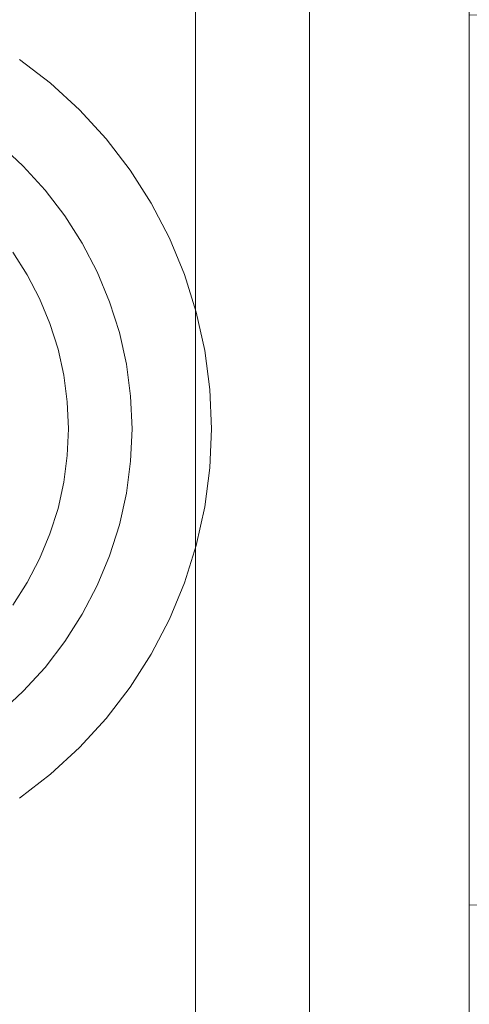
# Model space of a CAD drawing. Header units: millimetres. Extents: x 1865 to 2161, y 1201 to 1385.
# Tile 38 of 40: x 2111 to 2125, y 1339 to 1370. Entities that reach past the tile are written whole.
import ezdxf

# ---------------------------------------------------------------- set-up
doc = ezdxf.new("R2010")
doc.units = ezdxf.units.MM
doc.header["$LTSCALE"] = 25.4
doc.layers.add('Lighting-Moving Light', color=7, linetype='Continuous', lineweight=5)

# ---------------------------------------------------------------- blocks, each defined once
blk = doc.blocks.new('Group-1')
at = {"layer": 'Lighting-Moving Light', "color": 7, "linetype": 'Continuous', "lineweight": 5, "transparency": 33554687}
for points, invisible_edges in [([(112, -92, -99.966), (103.5, -83.5, -108.466), (103.5, 83.5, -108.466), (112, 92, -99.966)], 8), ([(112, 92, -99.965), (112, -92, -99.965), (112, -92, -99.966)], 8), ([(112, 92, -99.966), (112, 92, -99.965), (112, -92, -99.966)], 10), ([(112, 92, -99.965), (112, 76.845, -77.387), (112, 49.211, -77.387)], 9), ([(112, 49.211, -77.387), (112, -49.211, -47.544), (112, -49.211, -77.387), (112, 92, -99.965)], 13), ([(112, 92, -21.465), (112, -92, -21.465), (112, 49.211, -47.544), (112, 76.845, -47.544)], 10), ([(112, -49.211, -77.387), (112, -76.845, -77.387), (112, -92, -99.965), (112, 92, -99.965)], 10), ([(118.833, 49.092, -77.387), (112, 49.211, -77.387), (112, 76.845, -77.387), (116.522, 76.805, -77.387)], 8), ([(116.522, 76.805, -47.544), (112, 76.845, -47.544), (112, 49.211, -47.544), (118.833, 49.092, -47.544)], 8), ([(98.03, 75.468, -16.465), (98.999, 74.725, -16.465), (99.899, 73.899, -16.465), (90, 64, -16.465)], 12), ([(98.999, 74.725, -16.465), (98.03, 75.468, -16.465), (96.612, 73.444, -1.637), (97.41, 72.831, -1.637)], 10), ([(99.899, 73.899, -16.465), (98.999, 74.725, -16.465), (97.41, 72.831, -1.637), (98.152, 72.152, -1.637)], 10), ([(99.899, 73.899, -16.465), (100.725, 72.999, -16.465), (101.468, 72.03, -16.465), (90, 64, -16.465)], 12), ([(100.725, 72.999, -16.465), (99.899, 73.899, -16.465), (98.152, 72.152, -1.637), (98.831, 71.41, -1.637)], 10), ([(97.32, 72.723, -1.162), (98.052, 72.052, -1.162), (98.095, 72.095, -1.316), (97.358, 72.769, -1.316)], 15), ([(97.358, 72.769, -1.316), (98.095, 72.095, -1.316), (98.128, 72.128, -1.475), (97.389, 72.805, -1.475)], 15), ([(97.389, 72.805, -1.475), (98.128, 72.128, -1.475), (98.152, 72.152, -1.637), (97.41, 72.831, -1.637)], 11), ([(101.468, 72.03, -16.465), (100.725, 72.999, -16.465), (98.831, 71.41, -1.637), (99.444, 70.612, -1.637)], 10), ([(97.273, 72.668, -1.014), (98.001, 72.001, -1.014), (98.052, 72.052, -1.162), (97.32, 72.723, -1.162)], 15), ([(98.128, 72.128, -1.475), (98.805, 71.389, -1.475), (98.831, 71.41, -1.637), (98.152, 72.152, -1.637)], 11), ([(101.468, 72.03, -16.465), (102.124, 71, -16.465), (102.688, 69.917, -16.465), (90, 64, -16.465)], 12), ([(97.798, 71.798, -0.611), (98.447, 71.088, -0.611), (98.529, 71.157, -0.737), (97.873, 71.873, -0.737)], 15), ([(97.873, 71.873, -0.737), (98.529, 71.157, -0.737), (98.603, 71.219, -0.872), (97.941, 71.941, -0.872)], 15), ([(97.941, 71.941, -0.872), (98.603, 71.219, -0.872), (98.668, 71.273, -1.014), (98.001, 72.001, -1.014)], 15), ([(98.001, 72.001, -1.014), (98.668, 71.273, -1.014), (98.723, 71.32, -1.162), (98.052, 72.052, -1.162)], 15), ([(98.052, 72.052, -1.162), (98.723, 71.32, -1.162), (98.769, 71.358, -1.316), (98.095, 72.095, -1.316)], 15), ([(98.095, 72.095, -1.316), (98.769, 71.358, -1.316), (98.805, 71.389, -1.475), (98.128, 72.128, -1.475)], 15), ([(102.124, 71, -16.465), (101.468, 72.03, -16.465), (99.444, 70.612, -1.637), (99.984, 69.764, -1.637)], 10), ([(97.531, 71.531, -0.291), (98.158, 70.846, -0.291), (98.261, 70.932, -0.387), (97.626, 71.626, -0.387)], 15), ([(97.626, 71.626, -0.387), (98.261, 70.932, -0.387), (98.358, 71.013, -0.494), (97.715, 71.715, -0.494)], 15), ([(97.715, 71.715, -0.494), (98.358, 71.013, -0.494), (98.447, 71.088, -0.611), (97.798, 71.798, -0.611)], 15), ([(97.325, 71.325, -0.134), (97.936, 70.659, -0.134), (98.049, 70.754, -0.206), (97.43, 71.43, -0.206)], 15), ([(97.43, 71.43, -0.206), (98.049, 70.754, -0.206), (98.158, 70.846, -0.291), (97.531, 71.531, -0.291)], 15), ([(98.603, 71.219, -0.872), (99.199, 70.441, -0.872), (99.269, 70.49, -1.014), (98.668, 71.273, -1.014)], 15), ([(98.668, 71.273, -1.014), (99.269, 70.49, -1.014), (99.328, 70.532, -1.162), (98.723, 71.32, -1.162)], 15), ([(98.723, 71.32, -1.162), (99.328, 70.532, -1.162), (99.377, 70.566, -1.316), (98.769, 71.358, -1.316)], 15), ([(98.769, 71.358, -1.316), (99.377, 70.566, -1.316), (99.416, 70.593, -1.475), (98.805, 71.389, -1.475)], 15), ([(98.805, 71.389, -1.475), (99.416, 70.593, -1.475), (99.444, 70.612, -1.637), (98.831, 71.41, -1.637)], 11), ([(98.158, 70.846, -0.291), (98.724, 70.108, -0.291), (98.834, 70.186, -0.387), (98.261, 70.932, -0.387)], 15), ([(98.261, 70.932, -0.387), (98.834, 70.186, -0.387), (98.937, 70.258, -0.494), (98.358, 71.013, -0.494)], 15), ([(98.358, 71.013, -0.494), (98.937, 70.258, -0.494), (99.033, 70.325, -0.611), (98.447, 71.088, -0.611)], 15), ([(98.447, 71.088, -0.611), (99.033, 70.325, -0.611), (99.121, 70.386, -0.737), (98.529, 71.157, -0.737)], 15), ([(98.529, 71.157, -0.737), (99.121, 70.386, -0.737), (99.199, 70.441, -0.872), (98.603, 71.219, -0.872)], 15), ([(102.688, 69.917, -16.465), (102.124, 71, -16.465), (99.984, 69.764, -1.637), (100.448, 68.872, -1.637)], 10), ([(97.818, 70.56, -0.074), (98.36, 69.853, -0.074), (98.486, 69.942, -0.134), (97.936, 70.659, -0.134)], 15), ([(97.936, 70.659, -0.134), (98.486, 69.942, -0.134), (98.607, 70.027, -0.206), (98.049, 70.754, -0.206)], 15), ([(98.049, 70.754, -0.206), (98.607, 70.027, -0.206), (98.724, 70.108, -0.291), (98.158, 70.846, -0.291)], 15), ([(97.447, 70.248, 0.028), (97.963, 69.576, 0.028), (98.097, 69.67, 0.007), (97.572, 70.354, 0.007)], 15), ([(97.572, 70.354, 0.007), (98.097, 69.67, 0.007), (98.23, 69.763, -0.027), (97.696, 70.458, -0.027)], 15), ([(97.696, 70.458, -0.027), (98.23, 69.763, -0.027), (98.36, 69.853, -0.074), (97.818, 70.56, -0.074)], 15), ([(98.937, 70.258, -0.494), (99.449, 69.455, -0.494), (99.55, 69.514, -0.611), (99.033, 70.325, -0.611)], 15), ([(99.033, 70.325, -0.611), (99.55, 69.514, -0.611), (99.642, 69.567, -0.737), (99.121, 70.386, -0.737)], 15), ([(99.121, 70.386, -0.737), (99.642, 69.567, -0.737), (99.726, 69.615, -0.872), (99.199, 70.441, -0.872)], 15), ([(99.199, 70.441, -0.872), (99.726, 69.615, -0.872), (99.799, 69.657, -1.014), (99.269, 70.49, -1.014)], 15), ([(99.269, 70.49, -1.014), (99.799, 69.657, -1.014), (99.862, 69.694, -1.162), (99.328, 70.532, -1.162)], 15), ([(99.328, 70.532, -1.162), (99.862, 69.694, -1.162), (99.914, 69.724, -1.316), (99.377, 70.566, -1.316)], 15), ([(99.377, 70.566, -1.316), (99.914, 69.724, -1.316), (99.955, 69.747, -1.475), (99.416, 70.593, -1.475)], 15), ([(99.416, 70.593, -1.475), (99.955, 69.747, -1.475), (99.984, 69.764, -1.637), (99.444, 70.612, -1.637)], 11), ([(98.486, 69.942, -0.134), (98.971, 69.18, -0.134), (99.1, 69.254, -0.206), (98.607, 70.027, -0.206)], 15), ([(98.607, 70.027, -0.206), (99.1, 69.254, -0.206), (99.223, 69.325, -0.291), (98.724, 70.108, -0.291)], 15), ([(98.724, 70.108, -0.291), (99.223, 69.325, -0.291), (99.339, 69.392, -0.387), (98.834, 70.186, -0.387)], 15), ([(98.834, 70.186, -0.387), (99.339, 69.392, -0.387), (99.449, 69.455, -0.494), (98.937, 70.258, -0.494)], 15), ([(102.688, 69.917, -16.465), (103.156, 68.788, -16.465), (103.523, 67.623, -16.465), (90, 64, -16.465)], 12), ([(98.097, 69.67, 0.007), (98.561, 68.942, 0.007), (98.701, 69.023, -0.027), (98.23, 69.763, -0.027)], 15), ([(98.23, 69.763, -0.027), (98.701, 69.023, -0.027), (98.838, 69.103, -0.074), (98.36, 69.853, -0.074)], 15), ([(98.36, 69.853, -0.074), (98.838, 69.103, -0.074), (98.971, 69.18, -0.134), (98.486, 69.942, -0.134)], 15), ([(99.862, 69.694, -1.162), (100.321, 68.813, -1.162), (100.375, 68.838, -1.316), (99.914, 69.724, -1.316)], 15), ([(99.914, 69.724, -1.316), (100.375, 68.838, -1.316), (100.418, 68.858, -1.475), (99.955, 69.747, -1.475)], 15), ([(99.955, 69.747, -1.475), (100.418, 68.858, -1.475), (100.448, 68.872, -1.637), (99.984, 69.764, -1.637)], 11), ([(103.156, 68.788, -16.465), (102.688, 69.917, -16.465), (100.448, 68.872, -1.637), (100.833, 67.943, -1.637)], 10), ([(98.66, 68.038, 0.035), (98.276, 68.778, 0.035), (97.828, 69.481, 0.035), (90, 64, 0.035)], 12), ([(97.828, 69.481, 0.035), (98.276, 68.778, 0.035), (98.419, 68.86, 0.028), (97.963, 69.576, 0.028)], 14), ([(97.963, 69.576, 0.028), (98.419, 68.86, 0.028), (98.561, 68.942, 0.007), (98.097, 69.67, 0.007)], 15), ([(99.339, 69.392, -0.387), (99.774, 68.558, -0.387), (99.888, 68.611, -0.494), (99.449, 69.455, -0.494)], 15), ([(99.449, 69.455, -0.494), (99.888, 68.611, -0.494), (99.994, 68.66, -0.611), (99.55, 69.514, -0.611)], 15), ([(99.55, 69.514, -0.611), (99.994, 68.66, -0.611), (100.091, 68.706, -0.737), (99.642, 69.567, -0.737)], 15), ([(99.642, 69.567, -0.737), (100.091, 68.706, -0.737), (100.178, 68.746, -0.872), (99.726, 69.615, -0.872)], 15), ([(99.726, 69.615, -0.872), (100.178, 68.746, -0.872), (100.255, 68.782, -1.014), (99.799, 69.657, -1.014)], 15), ([(99.799, 69.657, -1.014), (100.255, 68.782, -1.014), (100.321, 68.813, -1.162), (99.862, 69.694, -1.162)], 15), ([(98.701, 69.023, -0.027), (99.105, 68.246, -0.027), (99.249, 68.313, -0.074), (98.838, 69.103, -0.074)], 15), ([(98.838, 69.103, -0.074), (99.249, 68.313, -0.074), (99.389, 68.378, -0.134), (98.971, 69.18, -0.134)], 15), ([(98.971, 69.18, -0.134), (99.389, 68.378, -0.134), (99.523, 68.441, -0.206), (99.1, 69.254, -0.206)], 15), ([(99.1, 69.254, -0.206), (99.523, 68.441, -0.206), (99.652, 68.501, -0.291), (99.223, 69.325, -0.291)], 15), ([(99.223, 69.325, -0.291), (99.652, 68.501, -0.291), (99.774, 68.558, -0.387), (99.339, 69.392, -0.387)], 15), ([(98.276, 68.778, 0.035), (98.66, 68.038, 0.035), (98.81, 68.108, 0.028), (98.419, 68.86, 0.028)], 14), ([(98.419, 68.86, 0.028), (98.81, 68.108, 0.028), (98.959, 68.178, 0.007), (98.561, 68.942, 0.007)], 15), ([(98.561, 68.942, 0.007), (98.959, 68.178, 0.007), (99.105, 68.246, -0.027), (98.701, 69.023, -0.027)], 15), ([(100.255, 68.782, -1.014), (100.632, 67.87, -1.014), (100.701, 67.895, -1.162), (100.321, 68.813, -1.162)], 15), ([(100.321, 68.813, -1.162), (100.701, 67.895, -1.162), (100.757, 67.915, -1.316), (100.375, 68.838, -1.316)], 15), ([(100.375, 68.838, -1.316), (100.757, 67.915, -1.316), (100.801, 67.931, -1.475), (100.418, 68.858, -1.475)], 15), ([(100.418, 68.858, -1.475), (100.801, 67.931, -1.475), (100.833, 67.943, -1.637), (100.448, 68.872, -1.637)], 11), ([(103.523, 67.623, -16.465), (103.156, 68.788, -16.465), (100.833, 67.943, -1.637), (101.136, 66.984, -1.637)], 10), ([(99.523, 68.441, -0.206), (99.874, 67.594, -0.206), (100.008, 67.642, -0.291), (99.652, 68.501, -0.291)], 15), ([(99.652, 68.501, -0.291), (100.008, 67.642, -0.291), (100.134, 67.688, -0.387), (99.774, 68.558, -0.387)], 15), ([(99.774, 68.558, -0.387), (100.134, 67.688, -0.387), (100.252, 67.732, -0.494), (99.888, 68.611, -0.494)], 15), ([(99.888, 68.611, -0.494), (100.252, 67.732, -0.494), (100.362, 67.772, -0.611), (99.994, 68.66, -0.611)], 15), ([(99.994, 68.66, -0.611), (100.362, 67.772, -0.611), (100.463, 67.808, -0.737), (100.091, 68.706, -0.737)], 15), ([(100.091, 68.706, -0.737), (100.463, 67.808, -0.737), (100.553, 67.841, -0.872), (100.178, 68.746, -0.872)], 15), ([(100.178, 68.746, -0.872), (100.553, 67.841, -0.872), (100.632, 67.87, -1.014), (100.255, 68.782, -1.014)], 15), ([(98.81, 68.108, 0.028), (99.135, 67.325, 0.028), (99.289, 67.381, 0.007), (98.959, 68.178, 0.007)], 15), ([(98.959, 68.178, 0.007), (99.289, 67.381, 0.007), (99.441, 67.436, -0.027), (99.105, 68.246, -0.027)], 15), ([(99.105, 68.246, -0.027), (99.441, 67.436, -0.027), (99.59, 67.49, -0.074), (99.249, 68.313, -0.074)], 15), ([(99.249, 68.313, -0.074), (99.59, 67.49, -0.074), (99.735, 67.543, -0.134), (99.389, 68.378, -0.134)], 15), ([(99.389, 68.378, -0.134), (99.735, 67.543, -0.134), (99.874, 67.594, -0.206), (99.523, 68.441, -0.206)], 15), ([(99.23, 66.473, 0.035), (98.979, 67.268, 0.035), (98.66, 68.038, 0.035), (90, 64, 0.035)], 12), ([(98.66, 68.038, 0.035), (98.979, 67.268, 0.035), (99.135, 67.325, 0.028), (98.81, 68.108, 0.028)], 14), ([(100.553, 67.841, -0.872), (100.848, 66.907, -0.872), (100.929, 66.928, -1.014), (100.632, 67.87, -1.014)], 15), ([(100.632, 67.87, -1.014), (100.929, 66.928, -1.014), (100.999, 66.947, -1.162), (100.701, 67.895, -1.162)], 15), ([(100.701, 67.895, -1.162), (100.999, 66.947, -1.162), (101.057, 66.963, -1.316), (100.757, 67.915, -1.316)], 15), ([(100.757, 67.915, -1.316), (101.057, 66.963, -1.316), (101.103, 66.975, -1.475), (100.801, 67.931, -1.475)], 15), ([(100.801, 67.931, -1.475), (101.103, 66.975, -1.475), (101.136, 66.984, -1.637), (100.833, 67.943, -1.637)], 11), ([(103.523, 67.623, -16.465), (103.787, 66.431, -16.465), (103.947, 65.22, -16.465), (90, 64, -16.465)], 12), ([(99.735, 67.543, -0.134), (100.006, 66.681, -0.134), (100.15, 66.72, -0.206), (99.874, 67.594, -0.206)], 15), ([(99.874, 67.594, -0.206), (100.15, 66.72, -0.206), (100.287, 66.756, -0.291), (100.008, 67.642, -0.291)], 15), ([(100.008, 67.642, -0.291), (100.287, 66.756, -0.291), (100.417, 66.791, -0.387), (100.134, 67.688, -0.387)], 15), ([(100.134, 67.688, -0.387), (100.417, 66.791, -0.387), (100.539, 66.824, -0.494), (100.252, 67.732, -0.494)], 15), ([(100.252, 67.732, -0.494), (100.539, 66.824, -0.494), (100.652, 66.854, -0.611), (100.362, 67.772, -0.611)], 15), ([(100.362, 67.772, -0.611), (100.652, 66.854, -0.611), (100.755, 66.882, -0.737), (100.463, 67.808, -0.737)], 15), ([(100.463, 67.808, -0.737), (100.755, 66.882, -0.737), (100.848, 66.907, -0.872), (100.553, 67.841, -0.872)], 15), ([(103.787, 66.431, -16.465), (103.523, 67.623, -16.465), (101.136, 66.984, -1.637), (101.353, 66.002, -1.637)], 10), ([(98.979, 67.268, 0.035), (99.23, 66.473, 0.035), (99.39, 66.516, 0.028), (99.135, 67.325, 0.028)], 14), ([(99.135, 67.325, 0.028), (99.39, 66.516, 0.028), (99.548, 66.558, 0.007), (99.289, 67.381, 0.007)], 15), ([(99.289, 67.381, 0.007), (99.548, 66.558, 0.007), (99.704, 66.6, -0.027), (99.441, 67.436, -0.027)], 15), ([(99.441, 67.436, -0.027), (99.704, 66.6, -0.027), (99.857, 66.641, -0.074), (99.59, 67.49, -0.074)], 15), ([(99.59, 67.49, -0.074), (99.857, 66.641, -0.074), (100.006, 66.681, -0.134), (99.735, 67.543, -0.134)], 15), ([(100.999, 66.947, -1.162), (101.214, 65.977, -1.162), (101.274, 65.988, -1.316), (101.057, 66.963, -1.316)], 15), ([(101.057, 66.963, -1.316), (101.274, 65.988, -1.316), (101.32, 65.996, -1.475), (101.103, 66.975, -1.475)], 15), ([(101.103, 66.975, -1.475), (101.32, 65.996, -1.475), (101.353, 66.002, -1.637), (101.136, 66.984, -1.637)], 11), ([(99.857, 66.641, -0.074), (100.05, 65.772, -0.074), (100.202, 65.799, -0.134), (100.006, 66.681, -0.134)], 15), ([(100.006, 66.681, -0.134), (100.202, 65.799, -0.134), (100.348, 65.825, -0.206), (100.15, 66.72, -0.206)], 15), ([(100.15, 66.72, -0.206), (100.348, 65.825, -0.206), (100.488, 65.849, -0.291), (100.287, 66.756, -0.291)], 15), ([(100.287, 66.756, -0.291), (100.488, 65.849, -0.291), (100.62, 65.873, -0.387), (100.417, 66.791, -0.387)], 15), ([(100.417, 66.791, -0.387), (100.62, 65.873, -0.387), (100.745, 65.895, -0.494), (100.539, 66.824, -0.494)], 15), ([(100.539, 66.824, -0.494), (100.745, 65.895, -0.494), (100.86, 65.915, -0.611), (100.652, 66.854, -0.611)], 15), ([(100.652, 66.854, -0.611), (100.86, 65.915, -0.611), (100.965, 65.933, -0.737), (100.755, 66.882, -0.737)], 15), ([(100.755, 66.882, -0.737), (100.965, 65.933, -0.737), (101.06, 65.95, -0.872), (100.848, 66.907, -0.872)], 15), ([(100.848, 66.907, -0.872), (101.06, 65.95, -0.872), (101.143, 65.965, -1.014), (100.929, 66.928, -1.014)], 15), ([(100.929, 66.928, -1.014), (101.143, 65.965, -1.014), (101.214, 65.977, -1.162), (100.999, 66.947, -1.162)], 15), ([(90, 64, 0.035), (99.519, 64.833, 0.035), (99.411, 65.659, 0.035), (99.23, 66.473, 0.035)], 9), ([(99.23, 66.473, 0.035), (99.411, 65.659, 0.035), (99.573, 65.688, 0.028), (99.39, 66.516, 0.028)], 14), ([(99.39, 66.516, 0.028), (99.573, 65.688, 0.028), (99.735, 65.717, 0.007), (99.548, 66.558, 0.007)], 15), ([(99.548, 66.558, 0.007), (99.735, 65.717, 0.007), (99.894, 65.745, -0.027), (99.704, 66.6, -0.027)], 15), ([(99.704, 66.6, -0.027), (99.894, 65.745, -0.027), (100.05, 65.772, -0.074), (99.857, 66.641, -0.074)], 15), ([(103.947, 65.22, -16.465), (103.787, 66.431, -16.465), (101.353, 66.002, -1.637), (101.485, 65.005, -1.637)], 10), ([(99.735, 65.717, 0.007), (99.847, 64.862, 0.007), (100.009, 64.876, -0.027), (99.894, 65.745, -0.027)], 15), ([(99.894, 65.745, -0.027), (100.009, 64.876, -0.027), (100.166, 64.889, -0.074), (100.05, 65.772, -0.074)], 15), ([(100.05, 65.772, -0.074), (100.166, 64.889, -0.074), (100.32, 64.903, -0.134), (100.202, 65.799, -0.134)], 15), ([(100.202, 65.799, -0.134), (100.32, 64.903, -0.134), (100.468, 64.916, -0.206), (100.348, 65.825, -0.206)], 15), ([(100.348, 65.825, -0.206), (100.468, 64.916, -0.206), (100.609, 64.928, -0.291), (100.488, 65.849, -0.291)], 15), ([(100.488, 65.849, -0.291), (100.609, 64.928, -0.291), (100.743, 64.94, -0.387), (100.62, 65.873, -0.387)], 15), ([(100.62, 65.873, -0.387), (100.743, 64.94, -0.387), (100.869, 64.951, -0.494), (100.745, 65.895, -0.494)], 15), ([(100.745, 65.895, -0.494), (100.869, 64.951, -0.494), (100.985, 64.961, -0.611), (100.86, 65.915, -0.611)], 15), ([(100.86, 65.915, -0.611), (100.985, 64.961, -0.611), (101.092, 64.97, -0.737), (100.965, 65.933, -0.737)], 15), ([(100.965, 65.933, -0.737), (101.092, 64.97, -0.737), (101.187, 64.979, -0.872), (101.06, 65.95, -0.872)], 15), ([(101.06, 65.95, -0.872), (101.187, 64.979, -0.872), (101.272, 64.986, -1.014), (101.143, 65.965, -1.014)], 15), ([(101.143, 65.965, -1.014), (101.272, 64.986, -1.014), (101.344, 64.992, -1.162), (101.214, 65.977, -1.162)], 15), ([(101.214, 65.977, -1.162), (101.344, 64.992, -1.162), (101.404, 64.998, -1.316), (101.274, 65.988, -1.316)], 15), ([(101.274, 65.988, -1.316), (101.404, 64.998, -1.316), (101.451, 65.002, -1.475), (101.32, 65.996, -1.475)], 15), ([(101.32, 65.996, -1.475), (101.451, 65.002, -1.475), (101.485, 65.005, -1.637), (101.353, 66.002, -1.637)], 11), ([(99.411, 65.659, 0.035), (99.519, 64.833, 0.035), (99.684, 64.847, 0.028), (99.573, 65.688, 0.028)], 14), ([(99.573, 65.688, 0.028), (99.684, 64.847, 0.028), (99.847, 64.862, 0.007), (99.735, 65.717, 0.007)], 15), ([(103.947, 65.22, -16.465), (104, 64, -16.465), (103.947, 62.78, -16.465), (90, 64, -16.465)], 12), ([(104, 64, -16.465), (103.947, 65.22, -16.465), (101.485, 65.005, -1.637), (101.529, 64, -1.637)], 10), ([(99.519, 63.167, 0.035), (99.556, 64, 0.035), (99.519, 64.833, 0.035), (90, 64, 0.035)], 12), ([(99.519, 64.833, 0.035), (99.556, 64, 0.035), (99.721, 64, 0.028), (99.684, 64.847, 0.028)], 14), ([(99.684, 64.847, 0.028), (99.721, 64, 0.028), (99.885, 64, 0.007), (99.847, 64.862, 0.007)], 15), ([(99.847, 64.862, 0.007), (99.885, 64, 0.007), (100.047, 64, -0.027), (100.009, 64.876, -0.027)], 15), ([(100.009, 64.876, -0.027), (100.047, 64, -0.027), (100.205, 64, -0.074), (100.166, 64.889, -0.074)], 15), ([(100.166, 64.889, -0.074), (100.205, 64, -0.074), (100.359, 64, -0.134), (100.32, 64.903, -0.134)], 15), ([(100.32, 64.903, -0.134), (100.359, 64, -0.134), (100.508, 64, -0.206), (100.468, 64.916, -0.206)], 15), ([(100.468, 64.916, -0.206), (100.508, 64, -0.206), (100.65, 64, -0.291), (100.609, 64.928, -0.291)], 15), ([(100.609, 64.928, -0.291), (100.65, 64, -0.291), (100.784, 64, -0.387), (100.743, 64.94, -0.387)], 15), ([(100.743, 64.94, -0.387), (100.784, 64, -0.387), (100.91, 64, -0.494), (100.869, 64.951, -0.494)], 15), ([(100.869, 64.951, -0.494), (100.91, 64, -0.494), (101.027, 64, -0.611), (100.985, 64.961, -0.611)], 15), ([(100.985, 64.961, -0.611), (101.027, 64, -0.611), (101.134, 64, -0.737), (101.092, 64.97, -0.737)], 15), ([(101.092, 64.97, -0.737), (101.134, 64, -0.737), (101.23, 64, -0.872), (101.187, 64.979, -0.872)], 15), ([(101.187, 64.979, -0.872), (101.23, 64, -0.872), (101.315, 64, -1.014), (101.272, 64.986, -1.014)], 15), ([(101.272, 64.986, -1.014), (101.315, 64, -1.014), (101.387, 64, -1.162), (101.344, 64.992, -1.162)], 15), ([(101.344, 64.992, -1.162), (101.387, 64, -1.162), (101.447, 64, -1.316), (101.404, 64.998, -1.316)], 15), ([(101.404, 64.998, -1.316), (101.447, 64, -1.316), (101.495, 64, -1.475), (101.451, 65.002, -1.475)], 15), ([(101.451, 65.002, -1.475), (101.495, 64, -1.475), (101.529, 64, -1.637), (101.485, 65.005, -1.637)], 11), ([(97.828, 58.519, 0.035), (98.276, 59.222, 0.035), (98.66, 59.962, 0.035), (90, 64, 0.035)], 12), ([(98.66, 59.962, 0.035), (98.979, 60.732, 0.035), (99.23, 61.527, 0.035), (90, 64, 0.035)], 12), ([(99.23, 61.527, 0.035), (99.411, 62.341, 0.035), (99.519, 63.167, 0.035), (90, 64, 0.035)], 12), ([(90, 64, -16.465), (103.947, 62.78, -16.465), (103.787, 61.569, -16.465), (103.523, 60.377, -16.465)], 9), ([(103.523, 60.377, -16.465), (103.156, 59.212, -16.465), (102.688, 58.083, -16.465), (90, 64, -16.465)], 12), ([(102.688, 58.083, -16.465), (102.124, 57, -16.465), (101.468, 55.97, -16.465), (90, 64, -16.465)], 12), ([(101.468, 55.97, -16.465), (100.725, 55.001, -16.465), (99.899, 54.101, -16.465), (90, 64, -16.465)], 12), ([(99.899, 54.101, -16.465), (98.999, 53.275, -16.465), (98.03, 52.532, -16.465), (90, 64, -16.465)], 12), ([(99.556, 64, 0.035), (99.519, 63.167, 0.035), (99.684, 63.153, 0.028), (99.721, 64, 0.028)], 14), ([(99.721, 64, 0.028), (99.684, 63.153, 0.028), (99.847, 63.138, 0.007), (99.885, 64, 0.007)], 15), ([(99.885, 64, 0.007), (99.847, 63.138, 0.007), (100.009, 63.124, -0.027), (100.047, 64, -0.027)], 15), ([(100.047, 64, -0.027), (100.009, 63.124, -0.027), (100.166, 63.111, -0.074), (100.205, 64, -0.074)], 15), ([(100.205, 64, -0.074), (100.166, 63.111, -0.074), (100.32, 63.097, -0.134), (100.359, 64, -0.134)], 15), ([(100.359, 64, -0.134), (100.32, 63.097, -0.134), (100.468, 63.084, -0.206), (100.508, 64, -0.206)], 15), ([(100.508, 64, -0.206), (100.468, 63.084, -0.206), (100.609, 63.072, -0.291), (100.65, 64, -0.291)], 15), ([(100.65, 64, -0.291), (100.609, 63.072, -0.291), (100.743, 63.06, -0.387), (100.784, 64, -0.387)], 15), ([(100.784, 64, -0.387), (100.743, 63.06, -0.387), (100.869, 63.049, -0.494), (100.91, 64, -0.494)], 15), ([(100.91, 64, -0.494), (100.869, 63.049, -0.494), (100.985, 63.039, -0.611), (101.027, 64, -0.611)], 15), ([(101.027, 64, -0.611), (100.985, 63.039, -0.611), (101.092, 63.03, -0.737), (101.134, 64, -0.737)], 15), ([(101.134, 64, -0.737), (101.092, 63.03, -0.737), (101.187, 63.021, -0.872), (101.23, 64, -0.872)], 15), ([(101.23, 64, -0.872), (101.187, 63.021, -0.872), (101.272, 63.014, -1.014), (101.315, 64, -1.014)], 15), ([(101.315, 64, -1.014), (101.272, 63.014, -1.014), (101.344, 63.008, -1.162), (101.387, 64, -1.162)], 15), ([(101.387, 64, -1.162), (101.344, 63.008, -1.162), (101.404, 63.002, -1.316), (101.447, 64, -1.316)], 15), ([(101.447, 64, -1.316), (101.404, 63.002, -1.316), (101.451, 62.998, -1.475), (101.495, 64, -1.475)], 15), ([(101.495, 64, -1.475), (101.451, 62.998, -1.475), (101.485, 62.995, -1.637), (101.529, 64, -1.637)], 11), ([(103.947, 62.78, -16.465), (104, 64, -16.465), (101.529, 64, -1.637), (101.485, 62.995, -1.637)], 10), ([(99.519, 63.167, 0.035), (99.411, 62.341, 0.035), (99.573, 62.312, 0.028), (99.684, 63.153, 0.028)], 14), ([(99.684, 63.153, 0.028), (99.573, 62.312, 0.028), (99.735, 62.283, 0.007), (99.847, 63.138, 0.007)], 15), ([(99.847, 63.138, 0.007), (99.735, 62.283, 0.007), (99.894, 62.255, -0.027), (100.009, 63.124, -0.027)], 15), ([(100.009, 63.124, -0.027), (99.894, 62.255, -0.027), (100.05, 62.228, -0.074), (100.166, 63.111, -0.074)], 15), ([(100.166, 63.111, -0.074), (100.05, 62.228, -0.074), (100.202, 62.201, -0.134), (100.32, 63.097, -0.134)], 15), ([(100.32, 63.097, -0.134), (100.202, 62.201, -0.134), (100.348, 62.175, -0.206), (100.468, 63.084, -0.206)], 15), ([(100.468, 63.084, -0.206), (100.348, 62.175, -0.206), (100.488, 62.151, -0.291), (100.609, 63.072, -0.291)], 15), ([(100.609, 63.072, -0.291), (100.488, 62.151, -0.291), (100.62, 62.127, -0.387), (100.743, 63.06, -0.387)], 15), ([(100.743, 63.06, -0.387), (100.62, 62.127, -0.387), (100.745, 62.105, -0.494), (100.869, 63.049, -0.494)], 15), ([(100.869, 63.049, -0.494), (100.745, 62.105, -0.494), (100.86, 62.085, -0.611), (100.985, 63.039, -0.611)], 15), ([(100.985, 63.039, -0.611), (100.86, 62.085, -0.611), (100.965, 62.067, -0.737), (101.092, 63.03, -0.737)], 15), ([(101.092, 63.03, -0.737), (100.965, 62.067, -0.737), (101.06, 62.05, -0.872), (101.187, 63.021, -0.872)], 15), ([(101.187, 63.021, -0.872), (101.06, 62.05, -0.872), (101.143, 62.035, -1.014), (101.272, 63.014, -1.014)], 15), ([(101.272, 63.014, -1.014), (101.143, 62.035, -1.014), (101.214, 62.023, -1.162), (101.344, 63.008, -1.162)], 15), ([(101.344, 63.008, -1.162), (101.214, 62.023, -1.162), (101.274, 62.012, -1.316), (101.404, 63.002, -1.316)], 15), ([(101.404, 63.002, -1.316), (101.274, 62.012, -1.316), (101.32, 62.004, -1.475), (101.451, 62.998, -1.475)], 15), ([(101.451, 62.998, -1.475), (101.32, 62.004, -1.475), (101.353, 61.998, -1.637), (101.485, 62.995, -1.637)], 11), ([(103.787, 61.569, -16.465), (103.947, 62.78, -16.465), (101.485, 62.995, -1.637), (101.353, 61.998, -1.637)], 10), ([(99.411, 62.341, 0.035), (99.23, 61.527, 0.035), (99.39, 61.484, 0.028), (99.573, 62.312, 0.028)], 14), ([(99.573, 62.312, 0.028), (99.39, 61.484, 0.028), (99.548, 61.442, 0.007), (99.735, 62.283, 0.007)], 15), ([(99.735, 62.283, 0.007), (99.548, 61.442, 0.007), (99.704, 61.4, -0.027), (99.894, 62.255, -0.027)], 15), ([(99.894, 62.255, -0.027), (99.704, 61.4, -0.027), (99.857, 61.359, -0.074), (100.05, 62.228, -0.074)], 15), ([(100.05, 62.228, -0.074), (99.857, 61.359, -0.074), (100.006, 61.319, -0.134), (100.202, 62.201, -0.134)], 15), ([(100.202, 62.201, -0.134), (100.006, 61.319, -0.134), (100.15, 61.28, -0.206), (100.348, 62.175, -0.206)], 15), ([(100.348, 62.175, -0.206), (100.15, 61.28, -0.206), (100.287, 61.244, -0.291), (100.488, 62.151, -0.291)], 15), ([(100.488, 62.151, -0.291), (100.287, 61.244, -0.291), (100.417, 61.209, -0.387), (100.62, 62.127, -0.387)], 15), ([(100.62, 62.127, -0.387), (100.417, 61.209, -0.387), (100.539, 61.176, -0.494), (100.745, 62.105, -0.494)], 15), ([(100.745, 62.105, -0.494), (100.539, 61.176, -0.494), (100.652, 61.146, -0.611), (100.86, 62.085, -0.611)], 15), ([(100.86, 62.085, -0.611), (100.652, 61.146, -0.611), (100.755, 61.118, -0.737), (100.965, 62.067, -0.737)], 15), ([(100.965, 62.067, -0.737), (100.755, 61.118, -0.737), (100.848, 61.093, -0.872), (101.06, 62.05, -0.872)], 15), ([(101.06, 62.05, -0.872), (100.848, 61.093, -0.872), (100.929, 61.072, -1.014), (101.143, 62.035, -1.014)], 15), ([(101.143, 62.035, -1.014), (100.929, 61.072, -1.014), (100.999, 61.053, -1.162), (101.214, 62.023, -1.162)], 15), ([(101.214, 62.023, -1.162), (100.999, 61.053, -1.162), (101.057, 61.037, -1.316), (101.274, 62.012, -1.316)], 15), ([(101.274, 62.012, -1.316), (101.057, 61.037, -1.316), (101.103, 61.025, -1.475), (101.32, 62.004, -1.475)], 15), ([(101.32, 62.004, -1.475), (101.103, 61.025, -1.475), (101.136, 61.016, -1.637), (101.353, 61.998, -1.637)], 11), ([(103.523, 60.377, -16.465), (103.787, 61.569, -16.465), (101.353, 61.998, -1.637), (101.136, 61.016, -1.637)], 10), ([(99.23, 61.527, 0.035), (98.979, 60.732, 0.035), (99.135, 60.675, 0.028), (99.39, 61.484, 0.028)], 14), ([(99.39, 61.484, 0.028), (99.135, 60.675, 0.028), (99.289, 60.619, 0.007), (99.548, 61.442, 0.007)], 15), ([(99.548, 61.442, 0.007), (99.289, 60.619, 0.007), (99.441, 60.564, -0.027), (99.704, 61.4, -0.027)], 15), ([(99.704, 61.4, -0.027), (99.441, 60.564, -0.027), (99.59, 60.51, -0.074), (99.857, 61.359, -0.074)], 15), ([(99.857, 61.359, -0.074), (99.59, 60.51, -0.074), (99.735, 60.457, -0.134), (100.006, 61.319, -0.134)], 15), ([(100.006, 61.319, -0.134), (99.735, 60.457, -0.134), (99.874, 60.406, -0.206), (100.15, 61.28, -0.206)], 15), ([(100.15, 61.28, -0.206), (99.874, 60.406, -0.206), (100.008, 60.358, -0.291), (100.287, 61.244, -0.291)], 15), ([(100.287, 61.244, -0.291), (100.008, 60.358, -0.291), (100.134, 60.312, -0.387), (100.417, 61.209, -0.387)], 15), ([(100.417, 61.209, -0.387), (100.134, 60.312, -0.387), (100.252, 60.268, -0.494), (100.539, 61.176, -0.494)], 15), ([(100.539, 61.176, -0.494), (100.252, 60.268, -0.494), (100.362, 60.228, -0.611), (100.652, 61.146, -0.611)], 15), ([(100.652, 61.146, -0.611), (100.362, 60.228, -0.611), (100.463, 60.192, -0.737), (100.755, 61.118, -0.737)], 15), ([(100.755, 61.118, -0.737), (100.463, 60.192, -0.737), (100.553, 60.159, -0.872), (100.848, 61.093, -0.872)], 15), ([(100.848, 61.093, -0.872), (100.553, 60.159, -0.872), (100.632, 60.13, -1.014), (100.929, 61.072, -1.014)], 15), ([(100.929, 61.072, -1.014), (100.632, 60.13, -1.014), (100.701, 60.105, -1.162), (100.999, 61.053, -1.162)], 15), ([(100.999, 61.053, -1.162), (100.701, 60.105, -1.162), (100.757, 60.085, -1.316), (101.057, 61.037, -1.316)], 15), ([(101.057, 61.037, -1.316), (100.757, 60.085, -1.316), (100.801, 60.069, -1.475), (101.103, 61.025, -1.475)], 15), ([(101.103, 61.025, -1.475), (100.801, 60.069, -1.475), (100.833, 60.057, -1.637), (101.136, 61.016, -1.637)], 11), ([(103.156, 59.212, -16.465), (103.523, 60.377, -16.465), (101.136, 61.016, -1.637), (100.833, 60.057, -1.637)], 10), ([(98.979, 60.732, 0.035), (98.66, 59.962, 0.035), (98.81, 59.892, 0.028), (99.135, 60.675, 0.028)], 14), ([(99.135, 60.675, 0.028), (98.81, 59.892, 0.028), (98.959, 59.822, 0.007), (99.289, 60.619, 0.007)], 15), ([(99.289, 60.619, 0.007), (98.959, 59.822, 0.007), (99.105, 59.754, -0.027), (99.441, 60.564, -0.027)], 15), ([(99.441, 60.564, -0.027), (99.105, 59.754, -0.027), (99.249, 59.687, -0.074), (99.59, 60.51, -0.074)], 15), ([(99.59, 60.51, -0.074), (99.249, 59.687, -0.074), (99.389, 59.622, -0.134), (99.735, 60.457, -0.134)], 15), ([(99.735, 60.457, -0.134), (99.389, 59.622, -0.134), (99.523, 59.559, -0.206), (99.874, 60.406, -0.206)], 15), ([(99.874, 60.406, -0.206), (99.523, 59.559, -0.206), (99.652, 59.499, -0.291), (100.008, 60.358, -0.291)], 15), ([(100.008, 60.358, -0.291), (99.652, 59.499, -0.291), (99.774, 59.442, -0.387), (100.134, 60.312, -0.387)], 15), ([(100.134, 60.312, -0.387), (99.774, 59.442, -0.387), (99.888, 59.389, -0.494), (100.252, 60.268, -0.494)], 15), ([(100.252, 60.268, -0.494), (99.888, 59.389, -0.494), (99.994, 59.34, -0.611), (100.362, 60.228, -0.611)], 15), ([(100.362, 60.228, -0.611), (99.994, 59.34, -0.611), (100.091, 59.294, -0.737), (100.463, 60.192, -0.737)], 15), ([(98.66, 59.962, 0.035), (98.276, 59.222, 0.035), (98.419, 59.14, 0.028), (98.81, 59.892, 0.028)], 14), ([(100.463, 60.192, -0.737), (100.091, 59.294, -0.737), (100.178, 59.254, -0.872), (100.553, 60.159, -0.872)], 15), ([(100.553, 60.159, -0.872), (100.178, 59.254, -0.872), (100.255, 59.218, -1.014), (100.632, 60.13, -1.014)], 15), ([(100.632, 60.13, -1.014), (100.255, 59.218, -1.014), (100.321, 59.187, -1.162), (100.701, 60.105, -1.162)], 15), ([(100.701, 60.105, -1.162), (100.321, 59.187, -1.162), (100.375, 59.162, -1.316), (100.757, 60.085, -1.316)], 15), ([(100.757, 60.085, -1.316), (100.375, 59.162, -1.316), (100.418, 59.142, -1.475), (100.801, 60.069, -1.475)], 15), ([(100.801, 60.069, -1.475), (100.418, 59.142, -1.475), (100.448, 59.128, -1.637), (100.833, 60.057, -1.637)], 11), ([(102.688, 58.083, -16.465), (103.156, 59.212, -16.465), (100.833, 60.057, -1.637), (100.448, 59.128, -1.637)], 10), ([(98.81, 59.892, 0.028), (98.419, 59.14, 0.028), (98.561, 59.058, 0.007), (98.959, 59.822, 0.007)], 15), ([(98.959, 59.822, 0.007), (98.561, 59.058, 0.007), (98.701, 58.977, -0.027), (99.105, 59.754, -0.027)], 15), ([(99.105, 59.754, -0.027), (98.701, 58.977, -0.027), (98.838, 58.897, -0.074), (99.249, 59.687, -0.074)], 15), ([(99.249, 59.687, -0.074), (98.838, 58.897, -0.074), (98.971, 58.82, -0.134), (99.389, 59.622, -0.134)], 15), ([(99.389, 59.622, -0.134), (98.971, 58.82, -0.134), (99.1, 58.746, -0.206), (99.523, 59.559, -0.206)], 15), ([(99.523, 59.559, -0.206), (99.1, 58.746, -0.206), (99.223, 58.675, -0.291), (99.652, 59.499, -0.291)], 15), ([(99.652, 59.499, -0.291), (99.223, 58.675, -0.291), (99.339, 58.608, -0.387), (99.774, 59.442, -0.387)], 15), ([(99.774, 59.442, -0.387), (99.339, 58.608, -0.387), (99.449, 58.545, -0.494), (99.888, 59.389, -0.494)], 15), ([(99.888, 59.389, -0.494), (99.449, 58.545, -0.494), (99.55, 58.486, -0.611), (99.994, 59.34, -0.611)], 15), ([(99.994, 59.34, -0.611), (99.55, 58.486, -0.611), (99.642, 58.433, -0.737), (100.091, 59.294, -0.737)], 15), ([(98.276, 59.222, 0.035), (97.828, 58.519, 0.035), (97.963, 58.424, 0.028), (98.419, 59.14, 0.028)], 14), ([(98.419, 59.14, 0.028), (97.963, 58.424, 0.028), (98.097, 58.33, 0.007), (98.561, 59.058, 0.007)], 15), ([(98.561, 59.058, 0.007), (98.097, 58.33, 0.007), (98.23, 58.237, -0.027), (98.701, 58.977, -0.027)], 15), ([(100.091, 59.294, -0.737), (99.642, 58.433, -0.737), (99.726, 58.385, -0.872), (100.178, 59.254, -0.872)], 15), ([(100.178, 59.254, -0.872), (99.726, 58.385, -0.872), (99.799, 58.343, -1.014), (100.255, 59.218, -1.014)], 15), ([(100.255, 59.218, -1.014), (99.799, 58.343, -1.014), (99.862, 58.306, -1.162), (100.321, 59.187, -1.162)], 15), ([(100.321, 59.187, -1.162), (99.862, 58.306, -1.162), (99.914, 58.276, -1.316), (100.375, 59.162, -1.316)], 15), ([(100.375, 59.162, -1.316), (99.914, 58.276, -1.316), (99.955, 58.253, -1.475), (100.418, 59.142, -1.475)], 15), ([(100.418, 59.142, -1.475), (99.955, 58.253, -1.475), (99.984, 58.236, -1.637), (100.448, 59.128, -1.637)], 11), ([(102.124, 57, -16.465), (102.688, 58.083, -16.465), (100.448, 59.128, -1.637), (99.984, 58.236, -1.637)], 10), ([(98.701, 58.977, -0.027), (98.23, 58.237, -0.027), (98.36, 58.147, -0.074), (98.838, 58.897, -0.074)], 15), ([(98.838, 58.897, -0.074), (98.36, 58.147, -0.074), (98.486, 58.058, -0.134), (98.971, 58.82, -0.134)], 15), ([(98.971, 58.82, -0.134), (98.486, 58.058, -0.134), (98.607, 57.973, -0.206), (99.1, 58.746, -0.206)], 15), ([(99.1, 58.746, -0.206), (98.607, 57.973, -0.206), (98.724, 57.892, -0.291), (99.223, 58.675, -0.291)], 15), ([(97.963, 58.424, 0.028), (97.447, 57.752, 0.028), (97.572, 57.646, 0.007), (98.097, 58.33, 0.007)], 15), ([(99.223, 58.675, -0.291), (98.724, 57.892, -0.291), (98.834, 57.814, -0.387), (99.339, 58.608, -0.387)], 15), ([(99.339, 58.608, -0.387), (98.834, 57.814, -0.387), (98.937, 57.742, -0.494), (99.449, 58.545, -0.494)], 15), ([(99.449, 58.545, -0.494), (98.937, 57.742, -0.494), (99.033, 57.675, -0.611), (99.55, 58.486, -0.611)], 15), ([(99.55, 58.486, -0.611), (99.033, 57.675, -0.611), (99.121, 57.614, -0.737), (99.642, 58.433, -0.737)], 15), ([(99.642, 58.433, -0.737), (99.121, 57.614, -0.737), (99.199, 57.559, -0.872), (99.726, 58.385, -0.872)], 15), ([(98.097, 58.33, 0.007), (97.572, 57.646, 0.007), (97.696, 57.542, -0.027), (98.23, 58.237, -0.027)], 15), ([(98.23, 58.237, -0.027), (97.696, 57.542, -0.027), (97.818, 57.44, -0.074), (98.36, 58.147, -0.074)], 15), ([(98.36, 58.147, -0.074), (97.818, 57.44, -0.074), (97.936, 57.341, -0.134), (98.486, 58.058, -0.134)], 15), ([(99.726, 58.385, -0.872), (99.199, 57.559, -0.872), (99.269, 57.51, -1.014), (99.799, 58.343, -1.014)], 15), ([(99.799, 58.343, -1.014), (99.269, 57.51, -1.014), (99.328, 57.468, -1.162), (99.862, 58.306, -1.162)], 15), ([(99.862, 58.306, -1.162), (99.328, 57.468, -1.162), (99.377, 57.434, -1.316), (99.914, 58.276, -1.316)], 15), ([(99.914, 58.276, -1.316), (99.377, 57.434, -1.316), (99.416, 57.407, -1.475), (99.955, 58.253, -1.475)], 15), ([(99.955, 58.253, -1.475), (99.416, 57.407, -1.475), (99.444, 57.388, -1.637), (99.984, 58.236, -1.637)], 11), ([(101.468, 55.97, -16.465), (102.124, 57, -16.465), (99.984, 58.236, -1.637), (99.444, 57.388, -1.637)], 10), ([(98.486, 58.058, -0.134), (97.936, 57.341, -0.134), (98.049, 57.246, -0.206), (98.607, 57.973, -0.206)], 15), ([(98.607, 57.973, -0.206), (98.049, 57.246, -0.206), (98.158, 57.154, -0.291), (98.724, 57.892, -0.291)], 15), ([(98.724, 57.892, -0.291), (98.158, 57.154, -0.291), (98.261, 57.068, -0.387), (98.834, 57.814, -0.387)], 15), ([(98.834, 57.814, -0.387), (98.261, 57.068, -0.387), (98.358, 56.987, -0.494), (98.937, 57.742, -0.494)], 15), ([(98.937, 57.742, -0.494), (98.358, 56.987, -0.494), (98.447, 56.912, -0.611), (99.033, 57.675, -0.611)], 15), ([(99.033, 57.675, -0.611), (98.447, 56.912, -0.611), (98.529, 56.843, -0.737), (99.121, 57.614, -0.737)], 15), ([(99.121, 57.614, -0.737), (98.529, 56.843, -0.737), (98.603, 56.781, -0.872), (99.199, 57.559, -0.872)], 15), ([(99.199, 57.559, -0.872), (98.603, 56.781, -0.872), (98.668, 56.727, -1.014), (99.269, 57.51, -1.014)], 15), ([(99.269, 57.51, -1.014), (98.668, 56.727, -1.014), (98.723, 56.68, -1.162), (99.328, 57.468, -1.162)], 15), ([(97.936, 57.341, -0.134), (97.325, 56.675, -0.134), (97.43, 56.57, -0.206), (98.049, 57.246, -0.206)], 15), ([(98.049, 57.246, -0.206), (97.43, 56.57, -0.206), (97.531, 56.469, -0.291), (98.158, 57.154, -0.291)], 15), ([(99.328, 57.468, -1.162), (98.723, 56.68, -1.162), (98.769, 56.642, -1.316), (99.377, 57.434, -1.316)], 15), ([(99.377, 57.434, -1.316), (98.769, 56.642, -1.316), (98.805, 56.611, -1.475), (99.416, 57.407, -1.475)], 15), ([(99.416, 57.407, -1.475), (98.805, 56.611, -1.475), (98.831, 56.59, -1.637), (99.444, 57.388, -1.637)], 11), ([(100.725, 55.001, -16.465), (101.468, 55.97, -16.465), (99.444, 57.388, -1.637), (98.831, 56.59, -1.637)], 10), ([(98.158, 57.154, -0.291), (97.531, 56.469, -0.291), (97.626, 56.374, -0.387), (98.261, 57.068, -0.387)], 15), ([(98.261, 57.068, -0.387), (97.626, 56.374, -0.387), (97.715, 56.285, -0.494), (98.358, 56.987, -0.494)], 15), ([(98.358, 56.987, -0.494), (97.715, 56.285, -0.494), (97.798, 56.202, -0.611), (98.447, 56.912, -0.611)], 15), ([(98.447, 56.912, -0.611), (97.798, 56.202, -0.611), (97.873, 56.127, -0.737), (98.529, 56.843, -0.737)], 15), ([(98.529, 56.843, -0.737), (97.873, 56.127, -0.737), (97.941, 56.059, -0.872), (98.603, 56.781, -0.872)], 15), ([(98.603, 56.781, -0.872), (97.941, 56.059, -0.872), (98.001, 55.999, -1.014), (98.668, 56.727, -1.014)], 15), ([(98.668, 56.727, -1.014), (98.001, 55.999, -1.014), (98.052, 55.948, -1.162), (98.723, 56.68, -1.162)], 15), ([(98.723, 56.68, -1.162), (98.052, 55.948, -1.162), (98.095, 55.905, -1.316), (98.769, 56.642, -1.316)], 15), ([(98.769, 56.642, -1.316), (98.095, 55.905, -1.316), (98.128, 55.872, -1.475), (98.805, 56.611, -1.475)], 15), ([(98.805, 56.611, -1.475), (98.128, 55.872, -1.475), (98.152, 55.848, -1.637), (98.831, 56.59, -1.637)], 11), ([(99.899, 54.101, -16.465), (100.725, 55.001, -16.465), (98.831, 56.59, -1.637), (98.152, 55.848, -1.637)], 10), ([(98.001, 55.999, -1.014), (97.273, 55.332, -1.014), (97.32, 55.277, -1.162), (98.052, 55.948, -1.162)], 15), ([(98.052, 55.948, -1.162), (97.32, 55.277, -1.162), (97.358, 55.231, -1.316), (98.095, 55.905, -1.316)], 15), ([(98.095, 55.905, -1.316), (97.358, 55.231, -1.316), (97.389, 55.195, -1.475), (98.128, 55.872, -1.475)], 15), ([(98.128, 55.872, -1.475), (97.389, 55.195, -1.475), (97.41, 55.169, -1.637), (98.152, 55.848, -1.637)], 11), ([(98.999, 53.275, -16.465), (99.899, 54.101, -16.465), (98.152, 55.848, -1.637), (97.41, 55.169, -1.637)], 10), ([(98.03, 52.532, -16.465), (98.999, 53.275, -16.465), (97.41, 55.169, -1.637), (96.612, 54.556, -1.637)], 10), ([(112, -49.211, -47.544), (112, 49.211, -77.387), (112, 49.211, -47.544), (112, -92, -21.465)], 13)]:
    blk.add_3dface(points, dxfattribs=dict(at, invisible_edges=invisible_edges))
for points in [[(107.035, -87.035, -16.5), (112, -92, -21.465), (112, 92, -21.465), (107.035, 87.035, -16.5)], [(-107.035, -87.035, -16.5), (107.035, -87.035, -16.5), (107.035, 87.035, -16.5), (-107.035, 87.035, -16.5)], [(103.5, -83.5, -108.466), (-103.5, -83.5, -108.466), (-103.5, 83.5, -108.466), (103.5, 83.5, -108.466)], [(112, 49.211, -47.544), (112, 49.211, -77.387), (118.833, 49.092, -77.387), (118.833, 49.092, -47.544)]]:
    blk.add_3dface(points, dxfattribs=at)
at = {"layer": 'Lighting-Moving Light', "color": 0, "flags": 1}
for tag in ['Yoke', '3D_Symbol_Name', 'Weight', 'Weight', 'Wattage', 'Candlepower', 'Body', 'Model_Name', 'Beam_Angle', 'Field_Angle', 'Remarks', 'Beam_Angle_2', 'Field_Angle_2', 'Num_Channels', 'Frame_Size', 'Device_Type', 'FixtureID', 'Frame_Size', 'Base', 'Lens', 'Inst_Type', 'Lamp']:
    blk.add_attdef(tag, (-144.25, -164.904), '', height=0.18, dxfattribs=at)

msp = doc.modelspace()

# ---------------------------------------------------------------- block references
at = {"layer": 'Lighting-Moving Light', "color": 7, "transparency": 33554687}
msp.add_blockref('Group-1', (2012.623, 1292.88), dxfattribs=at)

doc.saveas('drawing.dxf')
